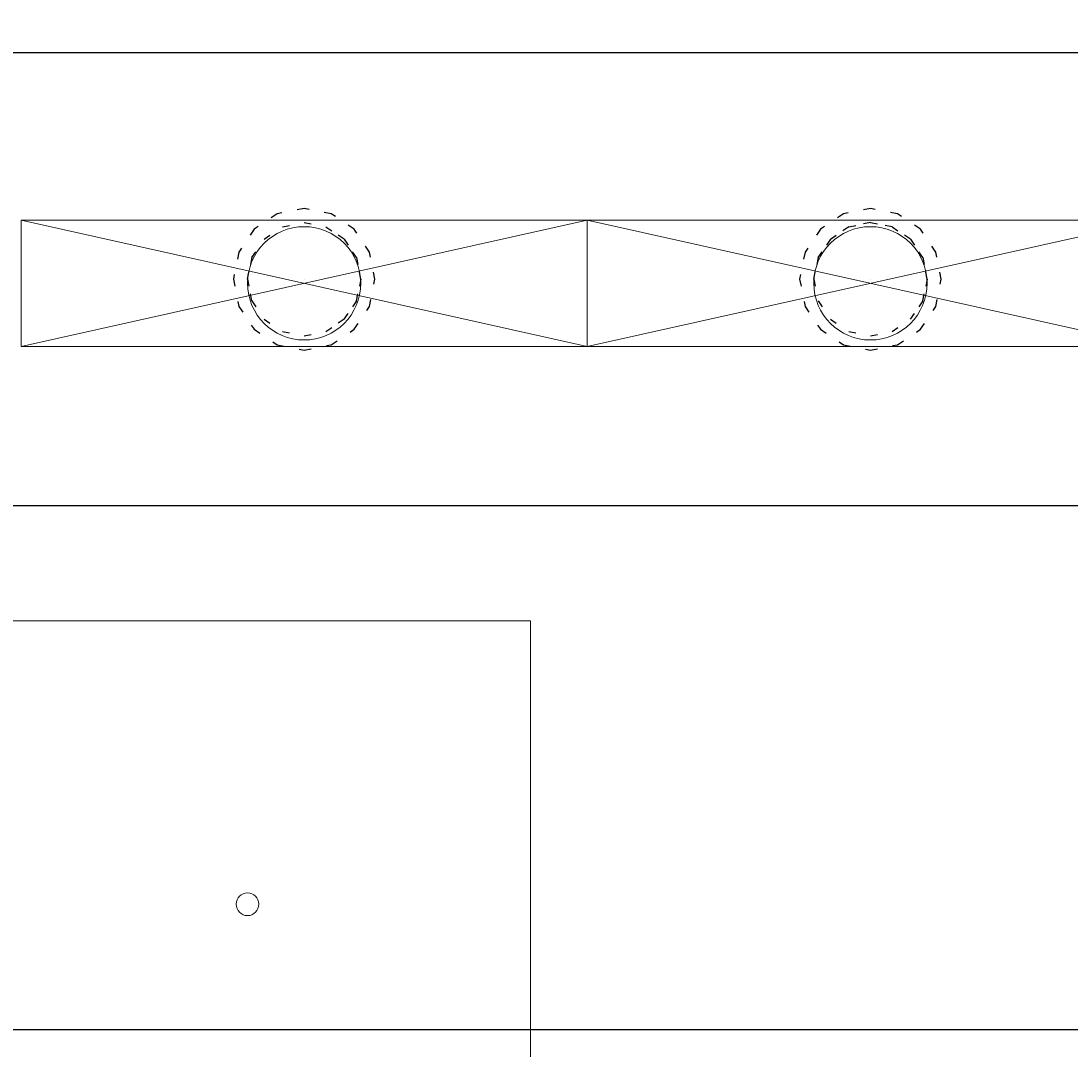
# Model space of a CAD drawing. Header units: centimetres. Extents: x -228435 to 46820, y -89367 to 152985.
# Tile 116 of 256: x -15040 to -13186, y 24643 to 26459. Entities that reach past the tile are written whole.
import ezdxf

# ---------------------------------------------------------------- set-up
doc = ezdxf.new("R2010")
doc.units = ezdxf.units.CM
doc.header["$LTSCALE"] = 50
doc.header["$PDMODE"] = 35
doc.header["$PDSIZE"] = 0.1
for name, pattern in [('CADVENT_HIDDEN', [0.8, 0.25, -0.55]), ('Kondygnacja  -0_5$0$HIDDEN', [9.525, 6.35, -3.175]), ('Kondygnacja  -0_5$0$HIDDEN2', [4.7625, 3.175, -1.5875])]:
    doc.linetypes.add(name, pattern=pattern)
doc.layers.get('0').update_dxf_attribs({"color": 8})
doc.layers.get('DEFPOINTS').update_dxf_attribs({"color": 8})
for name, color, linetype in [('01-103-Went PP_poziom-0_5$0$L_Nawiew', 250, 'Continuous'), ('bgde-nawiewEXP', 250, 'Continuous'), ('bgde-nawiewHIDDEN', 250, 'Continuous'), ('Kondygnacja  -0_5$0$ARCH_KONSTR_POWYŻEJ RZUTU', 8, 'Kondygnacja  -0_5$0$HIDDEN'), ('Kondygnacja  -0_5$0$ARCH_KONSTR_POWYŻEJ RZUTU_IST', 8, 'Kondygnacja  -0_5$0$HIDDEN2')]:
    doc.layers.add(name, color=color, linetype=linetype)
for name, color, linetype, lineweight in [('bgde_nawiewnik', 11, 'Continuous', 5), ('Kondygnacja  -0_5$0$ARCH_INFO_WYMIARY', 8, 'Continuous', 9), ('SU Lampy kwadratowe  -05$0$ARCH_SUFITY_PODWIESZANE', 8, 'Continuous', 9)]:
    doc.layers.add(name, color=color, linetype=linetype, lineweight=lineweight)
doc.styles.add('Kondygnacja  -0_5$0$Romans', font='Romans.shx', dxfattribs={"width": 0.7})
doc.dimstyles.new('Kondygnacja  -0_5$0$Wymiary 1-100', dxfattribs={"dimtxt": 12, "dimasz": 10, "dimexe": 5, "dimexo": 0, "dimgap": 4, "dimtad": 1, "dimrnd": 0.5, "dimzin": 12, "dimdsep": 46, "dimtxsty": 'Kondygnacja  -0_5$0$Romans', "dimblk": 'Kondygnacja  -0_5$0$_Oblique', "dimcen": 10, "dimdle": 10, "dimclrt": 55, "dimazin": 0, "dimtfac": 1, "dimtmove": 1, "dimatfit": 3, "dimfxl": 8, "dimfxlon": 1, "dimtolj": 1, "dimtzin": 0, "dimarcsym": 0})

# ---------------------------------------------------------------- blocks, each defined once
blk = doc.blocks.new('SU Lampy kwadratowe  -05$0$moduł sufitu')
at = {"layer": 'SU Lampy kwadratowe  -05$0$ARCH_SUFITY_PODWIESZANE'}
blk.add_lwpolyline([(60, -360), (240, -360), (240, -540), (60, -540)], close=True, dxfattribs=at)
blk.add_circle((190, -410), 2, dxfattribs=at)
blk = doc.blocks.new('SU Lampy kwadratowe  -05')
at = {"layer": 'SU Lampy kwadratowe  -05$0$ARCH_SUFITY_PODWIESZANE'}
blk.add_blockref('SU Lampy kwadratowe  -05$0$moduł sufitu', (10460, 7400), dxfattribs=at)
blk = doc.blocks.new('Kondygnacja  -0_5$0$konstrukcja istniejąca -0.5')
at = {"layer": 'Kondygnacja  -0_5$0$ARCH_KONSTR_POWYŻEJ RZUTU_IST', "ltscale": 10}
blk.add_lwpolyline([(9938, 6967.89), (10982, 6967.89)], dxfattribs=at)
blk = doc.blocks.new('Kondygnacja  -0_5$0$_Oblique')
at = {"color": 0, "linetype": 'ByBlock', "lineweight": -2}
blk.add_line((-0.5, -0.5), (0.5, 0.5), dxfattribs=at)
blk = doc.blocks.new('*D212')
at = {"layer": 'DEFPOINTS', "color": 0}
for p in [(-30586.3, 81900), (-30681.1, 12489.5), (9064, 12489.5)]:
    blk.add_point(p, dxfattribs=at)
at = {"layer": 'Kondygnacja  -0_5$0$ARCH_INFO_WYMIARY', "color": 0, "lineweight": -2}
for p, q in [((-30673.1, 81900), (-30686.1, 81900)), ((-30681.1, 81910), (-30681.1, 12479.5)), ((-30673.1, 12489.5), (-30686.1, 12489.5))]:
    blk.add_line(p, q, dxfattribs=at)
at = {"layer": 'Kondygnacja  -0_5$0$ARCH_INFO_WYMIARY', "color": 0, "lineweight": -2, "xscale": 10, "yscale": 10, "zscale": 10}
for p, rotation in [((-30681.1, 81900), 90), ((-30681.1, 12489.5), 270)]:
    blk.add_blockref('Kondygnacja  -0_5$0$_Oblique', p, dxfattribs=dict(at, rotation=rotation))
at = {"layer": 'Kondygnacja  -0_5$0$ARCH_INFO_WYMIARY', "color": 55, "insert": (-30691.1, 47194.8), "char_height": 12, "attachment_point": 5, "rotation": 90, "style": 'Kondygnacja  -0_5$0$Romans'}
blk.add_mtext('\\A1;69410.5', dxfattribs=at)
blk = doc.blocks.new('A$C066D7839')
at = {"layer": 'bgde_nawiewnik'}
for p, q in [((-50, -11.15), (-50, 11.15)), ((-50, 11.15), (50, 11.15)), ((-50, -11.15), (50, 11.15)), ((50, -11.15), (-50, 11.15)), ((50, 11.15), (50, -11.15)), ((50, -11.15), (-50, -11.15))]:
    blk.add_line(p, q, dxfattribs=at)
blk.add_circle((0, 0), 10, dxfattribs=at)

msp = doc.modelspace()

# ---------------------------------------------------------------- linework, layer by layer
at = {"layer": 'bgde-nawiewEXP', "linetype": 'Continuous'}
msp.add_lwpolyline([(-40588.801, 26403.234), (10635.702, 26403.234), (10635.702, 25603.234), (-40588.801, 25603.234)], dxfattribs=at)
at = {"layer": 'bgde-nawiewHIDDEN', "linetype": 'CADVENT_HIDDEN'}
for points in [[(-14665.003, 26003.234), (-14655.488, 25955.399), (-14628.391, 25914.846), (-14587.838, 25887.749), (-14540.003, 25878.234), (-14492.167, 25887.749), (-14451.614, 25914.846), (-14424.518, 25955.399), (-14415.003, 26003.234), (-14424.518, 26051.069), (-14451.614, 26091.622), (-14492.167, 26118.719), (-14540.003, 26128.234), (-14587.838, 26118.719), (-14628.391, 26091.622), (-14655.488, 26051.069)], [(-14665.003, 26003.234), (-14655.488, 25955.399), (-14628.391, 25914.846), (-14587.838, 25887.749), (-14540.003, 25878.234), (-14492.167, 25887.749), (-14451.614, 25914.846), (-14424.518, 25955.399), (-14415.003, 26003.234), (-14424.518, 26051.069), (-14451.614, 26091.622), (-14492.167, 26118.719), (-14540.003, 26128.234), (-14587.838, 26118.719), (-14628.391, 26091.622), (-14655.488, 26051.069)], [(-13665.003, 26003.234), (-13655.488, 25955.399), (-13628.391, 25914.846), (-13587.838, 25887.749), (-13540.003, 25878.234), (-13492.167, 25887.749), (-13451.614, 25914.846), (-13424.518, 25955.399), (-13415.003, 26003.234), (-13424.518, 26051.069), (-13451.614, 26091.622), (-13492.167, 26118.719), (-13540.003, 26128.234), (-13587.838, 26118.719), (-13628.391, 26091.622), (-13655.488, 26051.069)], [(-13665.003, 26003.234), (-13655.488, 25955.399), (-13628.391, 25914.846), (-13587.838, 25887.749), (-13540.003, 25878.234), (-13492.167, 25887.749), (-13451.614, 25914.846), (-13424.518, 25955.399), (-13415.003, 26003.234), (-13424.518, 26051.069), (-13451.614, 26091.622), (-13492.167, 26118.719), (-13540.003, 26128.234), (-13587.838, 26118.719), (-13628.391, 26091.622), (-13655.488, 26051.069)], [(-13640.003, 26003.234), (-13632.391, 25964.966), (-13610.713, 25932.523), (-13578.271, 25910.846), (-13540.003, 25903.234), (-13501.734, 25910.846), (-13469.292, 25932.523), (-13447.615, 25964.966), (-13440.003, 26003.234), (-13447.615, 26041.502), (-13469.292, 26073.945), (-13501.734, 26095.622), (-13540.003, 26103.234), (-13578.271, 26095.622), (-13610.713, 26073.945), (-13632.391, 26041.502)]]:
    msp.add_lwpolyline(points, close=True, dxfattribs=at)
for points in [[(-14640.003, 26003.234), (-14632.391, 26041.502), (-14610.713, 26073.945), (-14578.271, 26095.622), (-14540.003, 26103.234), (-14501.734, 26095.622), (-14469.292, 26073.945), (-14447.615, 26041.502), (-14440.003, 26003.234), (-14447.615, 25964.966), (-14469.292, 25932.523)], [(-14632.391, 26041.502), (-14610.713, 26073.945), (-14578.271, 26095.622), (-14540.003, 26103.234), (-14501.734, 26095.622), (-14469.292, 26073.945)], [(-14632.391, 25964.966), (-14610.713, 25932.523), (-14578.271, 25910.846), (-14540.003, 25903.234), (-14501.734, 25910.846), (-14469.292, 25932.523), (-14447.615, 25964.966), (-14440.003, 26003.234), (-14447.615, 26041.502), (-14469.292, 26073.945), (-14501.734, 26095.622)], [(-13610.713, 26073.945), (-13578.271, 26095.622), (-13540.003, 26103.234), (-13501.734, 26095.622), (-13469.292, 26073.945), (-13447.615, 26041.502)], [(-13640.003, 26003.234), (-13632.391, 26041.502), (-13610.713, 26073.945)], [(-13610.713, 26073.945), (-13632.391, 26041.502)], [(-13447.615, 26041.502), (-13469.292, 26073.945)], [(-14640.003, 26003.234), (-14632.391, 26041.502)], [(-14632.391, 26041.502), (-14640.003, 26003.234)], [(-13447.615, 26041.502), (-13440.003, 26003.234), (-13447.615, 25964.966), (-13469.292, 25932.523)], [(-14640.003, 26003.234), (-14632.391, 25964.966), (-14610.713, 25932.523), (-14578.271, 25910.846), (-14540.003, 25903.234), (-14501.734, 25910.846), (-14469.292, 25932.523)], [(-14640.003, 26003.234), (-14632.391, 25964.966)], [(-14632.391, 25964.966), (-14640.003, 26003.234)], [(-13640.003, 26003.234), (-13632.391, 25964.966), (-13610.713, 25932.523), (-13578.271, 25910.846), (-13540.003, 25903.234), (-13501.734, 25910.846), (-13469.292, 25932.523), (-13447.615, 25964.966)], [(-14469.292, 25932.523), (-14447.615, 25964.966)], [(-14469.292, 25932.523), (-14501.734, 25910.846)]]:
    msp.add_lwpolyline(points, dxfattribs=at)
at = {"layer": 'bgde-nawiewHIDDEN'}
for points in [[(-14540.003, 26003.234), (-14540.003, 26003.234)], [(-13540.003, 26003.234), (-13540.003, 26003.234)]]:
    msp.add_lwpolyline(points, dxfattribs=at)

# ---------------------------------------------------------------- block references
at = {"layer": '01-103-Went PP_poziom-0_5$0$L_Nawiew', "xscale": 10, "yscale": 10, "zscale": 10}
for p in [(-14540, 25996.041, 1920), (-13540, 25996.041, 1920)]:
    msp.add_blockref('A$C066D7839', p, dxfattribs=at)
at = {"layer": 'Kondygnacja  -0_5$0$ARCH_KONSTR_POWYŻEJ RZUTU', "xscale": 10, "yscale": 10, "zscale": 10}
msp.add_blockref('Kondygnacja  -0_5$0$konstrukcja istniejąca -0.5', (-121140, -45000), dxfattribs=at)
at = {"layer": 'SU Lampy kwadratowe  -05$0$ARCH_SUFITY_PODWIESZANE', "xscale": 10, "yscale": 10, "zscale": 10}
msp.add_blockref('SU Lampy kwadratowe  -05', (-121140, -45000), dxfattribs=at)

# ---------------------------------------------------------------- dimensions: what is measured, and where the dimension line sits
at = {"layer": 'Kondygnacja  -0_5$0$ARCH_INFO_WYMIARY'}
dim = msp.add_linear_dim(base=(-30681.114, 12489.5), p1=(-30586.301, 81900), p2=(9064, 12489.5), angle=90, dimstyle='Kondygnacja  -0_5$0$Wymiary 1-100', dxfattribs=at)
dim.commit()
dim.dimension.update_dxf_attribs({"geometry": '*D212', "text_midpoint": (-30691.114, 47194.75)})

doc.saveas('drawing.dxf')
